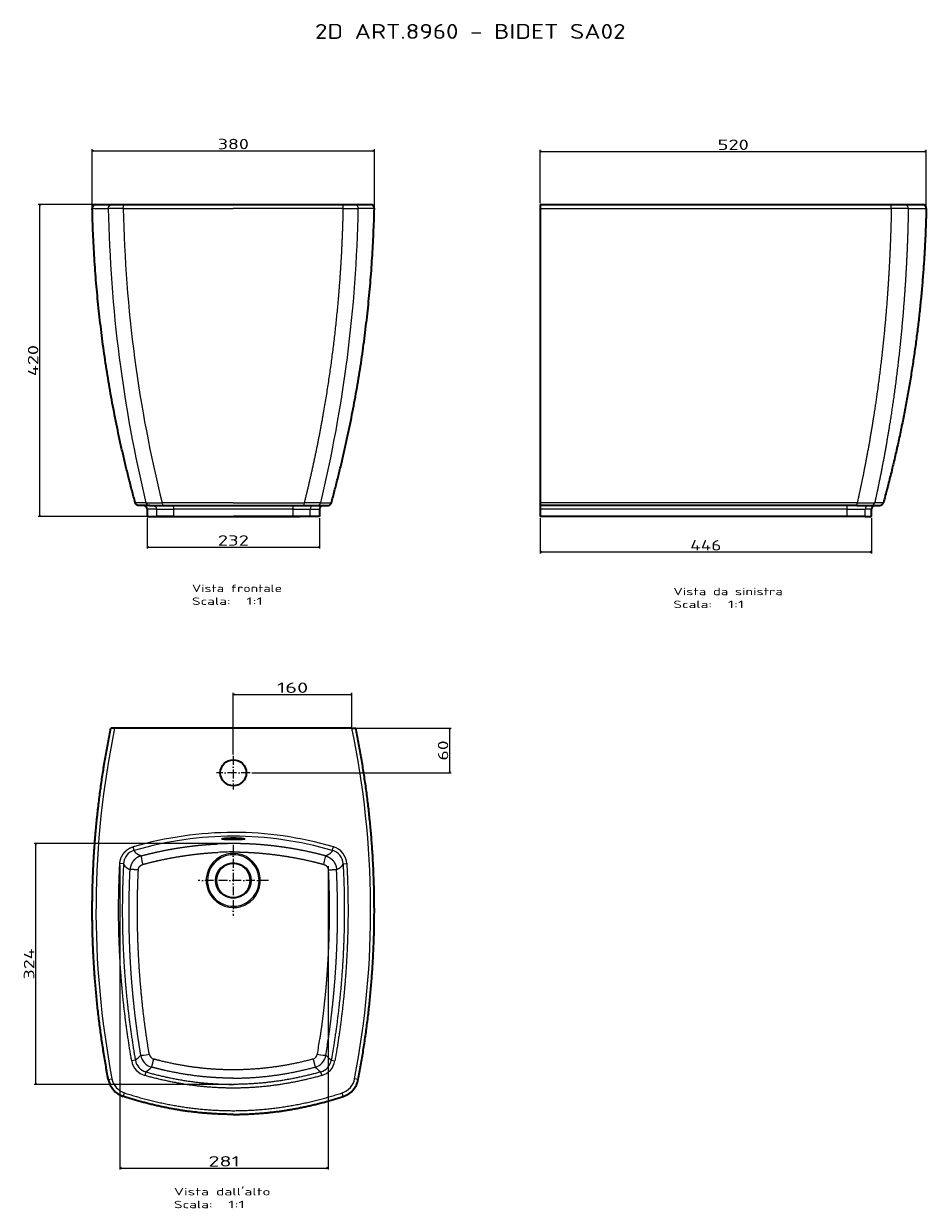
# Model space of a CAD drawing. Extents: x 50 to 1266, y 13 to 1608.
import ezdxf
from ezdxf.enums import TextEntityAlignment as Align

# ---------------------------------------------------------------- set-up
doc = ezdxf.new("R2010")
doc.units = 0
doc.linetypes.add('DASHDOT', pattern=[18.5, 12, -3, 0.5, -3])
doc.layers.get('0').update_dxf_attribs({"lineweight": 13})
doc.styles.get("Standard").update_dxf_attribs({"font": 'isocp.shx'})
doc.dimstyles.get("Standard").update_dxf_attribs({"dimtxt": 2.5, "dimasz": 2.5, "dimexe": 1.25, "dimexo": 0.625, "dimtad": 1, "dimcen": 2.5, "dimadec": 0, "dimazin": 0, "dimtfac": 1, "dimtmove": 0, "dimatfit": 0, "dimfxl": 0, "dimarcsym": 0})

# ---------------------------------------------------------------- blocks, each defined once
blk = doc.blocks.new('*D')
at = {"color": 7, "lineweight": 13}
for p, q in [((142.8, 1361.4), (142.8, 1439.1)), ((142.8, 1437.1), (522.6, 1437.1)), ((522.6, 1361.4), (522.6, 1439.1)), ((745.9, 1366.5), (745.9, 1438.1)), ((745.9, 1436.1), (1265.8, 1436.1)), ((1265.8, 1361.4), (1265.8, 1438.1)), ((184.1, 1364.5), (70.1, 1364.5)), ((72.1, 944.5), (72.1, 1364.5)), ((241.3, 944.5), (70.1, 944.5)), ((216.7, 942.5), (216.7, 901.4)), ((448.8, 942.5), (448.8, 901.4)), ((745.9, 942.5), (745.9, 894.9)), ((1191.9, 942.5), (1191.9, 894.9)), ((216.7, 903.4), (448.8, 903.4)), ((745.9, 896.9), (1191.9, 896.9)), ((332.7, 624.4), (332.7, 707.2)), ((332.7, 705.2), (492.5, 705.2)), ((492.5, 661.7), (492.5, 707.2)), ((494.5, 659.7), (626.1, 659.7)), ((624.1, 599.7), (624.1, 659.7)), ((357.5, 599.7), (626.1, 599.7)), ((330.7, 504.3), (64.7, 504.3)), ((66.7, 180.2), (66.7, 504.3)), ((179.9, 475.4), (179.9, 65.6)), ((460.5, 474), (460.5, 65.6)), ((330.7, 180.2), (64.7, 180.2)), ((179.9, 67.6), (460.5, 67.6))]:
    blk.add_line(p, q, dxfattribs=at)
for points in [[(144.8, 1437.6), (142.8, 1437.1), (144.8, 1436.5)], [(520.7, 1436.5), (522.6, 1437.1), (520.7, 1437.6)], [(747.8, 1436.6), (745.9, 1436.1), (747.8, 1435.6)], [(1263.8, 1435.6), (1265.8, 1436.1), (1263.8, 1436.6)], [(72.6, 1362.6), (72.1, 1364.5), (71.6, 1362.6)], [(71.6, 946.4), (72.1, 944.5), (72.6, 946.4)], [(218.6, 904), (216.7, 903.4), (218.6, 902.9)], [(446.8, 902.9), (448.8, 903.4), (446.8, 904)], [(747.8, 897.5), (745.9, 896.9), (747.8, 896.4)], [(1190, 896.4), (1191.9, 896.9), (1190, 897.5)], [(334.7, 705.7), (332.7, 705.2), (334.7, 704.6)], [(490.6, 704.6), (492.5, 705.2), (490.6, 705.7)], [(624.6, 657.8), (624.1, 659.7), (623.5, 657.8)], [(623.5, 601.6), (624.1, 599.7), (624.6, 601.6)], [(67.2, 502.4), (66.7, 504.3), (66.2, 502.4)], [(66.2, 182.2), (66.7, 180.2), (67.2, 182.2)], [(181.9, 68.1), (179.9, 67.6), (181.9, 67.1)], [(458.6, 67.1), (460.5, 67.6), (458.6, 68.1)]]:
    blk.add_lwpolyline(points, dxfattribs=at)
for s, p, p2 in [('380', (311.7, 1439.1), (353.7, 1439.1)), ('520', (984.8, 1438.1), (1026.8, 1438.1)), ('232', (311.7, 905.4), (353.7, 905.4)), ('446', (947.9, 898.9), (989.9, 898.9)), ('160', (391.6, 707.2), (433.6, 707.2)), ('281', (299.2, 69.6), (341.3, 69.6))]:
    blk.add_text(s, height=14, dxfattribs=at).set_placement(p, p2, align=Align.FIT)
for s, p, p2 in [('420', (70.1, 1133.5), (70.1, 1175.5)), ('60', (622.1, 616.2), (622.1, 643.2)), ('324', (64.7, 321.3), (64.7, 363.3))]:
    blk.add_text(s, height=14, rotation=90, dxfattribs=at).set_placement(p, p2, align=Align.FIT)
blk = doc.blocks.new('BLOCK41')
at = {"color": 7, "lineweight": 13}
for s, p, p2 in [('Vista frontale', (-55.7, -362.5), (65.7, -362.5)), ('Scala:', (-55.7, -379.8), (-3.7, -379.8)), ('  1:1', (-3.7, -379.8), (39.7, -379.8))]:
    blk.add_text(s, height=10, dxfattribs=at).set_placement(p, p2, align=Align.FIT)
blk = doc.blocks.new('BLOCK42')
at = {"color": 7, "lineweight": 13}
blk.add_text('2D ART.8960 - BIDET SA02 ', height=20, dxfattribs=at).set_placement((110, 382.2), (543.7, 382.2), align=Align.FIT)
blk = doc.blocks.new('BLOCK43')
at = {"color": 7, "lineweight": 13}
for p, q in [((-189.9, 153.9), (-168.3, 153.9)), ((-148.1, 153.9), (0, 153.9)), ((148.1, 153.9), (0, 153.9)), ((189.9, 153.9), (168.3, 153.9)), ((-103.6, -251), (-80.1, -251)), ((0, -242.3), (-95.8, -242.3)), ((0, -251), (-80.1, -251)), ((0, -242.3), (95.8, -242.3)), ((80.1, -251), (0, -251)), ((80.1, -251), (103.6, -251))]:
    blk.add_line(p, q, dxfattribs=at)
at = {"color": 7, "lineweight": 35, "ltscale": 0.004406}
blk.add_line((-184.9, 159), (-184.7, 159), dxfattribs=at)
at = {"color": 7, "lineweight": 35}
for p, q in [((-184.7, 159), (-163.4, 159)), ((-146.6, 159), (0, 159)), ((0, 159), (146.6, 159)), ((163.4, 159), (184.9, 159)), ((-94.7, -246), (0, -246)), ((0, -246), (94.7, -246)), ((-116.1, -261), (-89.4, -261)), ((-80.1, -261), (-103.6, -261)), ((-89.4, -261), (89.4, -261)), ((-80.1, -261), (0, -261)), ((80.1, -261), (0, -261)), ((103.6, -261), (80.1, -261)), ((116, -261), (89.4, -261))]:
    blk.add_line(p, q, dxfattribs=at)
at = {"color": 7, "lineweight": 35, "ltscale": 0.419941}
for p, q in [((-163.4, 159), (-146.6, 159)), ((146.6, 159), (163.4, 159))]:
    blk.add_line(p, q, dxfattribs=at)
at = {"color": 7, "lineweight": 13, "ltscale": 0.361916}
blk.add_line((-117.6, -242.3), (-132.1, -242.3), dxfattribs=at)
at = {"color": 7, "lineweight": 35, "ltscale": 0.360394}
blk.add_line((-112.8, -246), (-127.2, -246), dxfattribs=at)
at = {"color": 7, "lineweight": 13, "ltscale": 0.311881}
for p, q in [((-103.6, -251), (-116.1, -251)), ((103.6, -251), (116, -251))]:
    blk.add_line(p, q, dxfattribs=at)
at = {"color": 7, "lineweight": 35, "ltscale": 0.25}
for p, q in [((-116.1, -251), (-116.1, -261)), ((116, -251), (116, -261))]:
    blk.add_line(p, q, dxfattribs=at)
at = {"color": 7, "lineweight": 35, "ltscale": 0.454106}
for p, q in [((-112.8, -246), (-94.7, -246)), ((94.7, -246), (112.8, -246))]:
    blk.add_line(p, q, dxfattribs=at)
at = {"color": 7, "lineweight": 13, "ltscale": 0.25}
for p, q in [((-103.6, -251), (-103.6, -261)), ((-80.1, -261), (-80.1, -251)), ((80.1, -251), (80.1, -261)), ((103.6, -261), (103.6, -251))]:
    blk.add_line(p, q, dxfattribs=at)
at = {"color": 7, "lineweight": 35, "ltscale": 0.360381}
blk.add_line((112.8, -246), (127.2, -246), dxfattribs=at)
at = {"color": 7, "lineweight": 13, "ltscale": 0.361917}
blk.add_line((117.6, -242.3), (132.1, -242.3), dxfattribs=at)
at = {"color": 7, "lineweight": 35}
for centre, start, end in [((-184.9, 154), 90.0113, 181.3079), ((184.9, 154), 358.6921, 90), ((-121.1, -251), 0.0013, 89.8343), ((121.1, -251), 90.1657, 179.9987)]:
    blk.add_arc(centre, 5, start, end, dxfattribs=at)
at = {"color": 7, "lineweight": 13}
for centre, major_axis, ratio, start_param, end_param in [((3456, 751.9), (3541.4, 1110.6), 0.695721, 2.941237, 3.094844), ((1570.7, 410.1), (-1041.1, -1560.1), 0.876964, 5.384104, 5.611152), ((-3486.1, 758.3), (3572.3, -1114.4), 0.692945, 0.045515, 0.198486), ((-112.8, -241), (0, -5), 0.987574, 4.97983, 6.283591), ((-94.7, -241), (0, -5), 0.234304, 4.979422, 6.283185), ((-81.1, -251), (0, 5), 0.205455, 4.712389, 6.283185), ((94.7, -241), (0, -5), 0.234311, 0.000001, 1.303762), ((108.5, -251), (0, 5), 0.989119, 0, 1.570796), ((112.8, -241), (0, -5), 0.987574, 6.282806, 7.586567)]:
    blk.add_ellipse(centre, major_axis=major_axis, ratio=ratio, start_param=start_param, end_param=end_param, dxfattribs=at)
at = {"color": 7, "lineweight": 35}
for points, knots in [([(-132.1, -242.3), (-133.5, -236.9), (-136.4, -226.1), (-140.6, -209.9), (-144.6, -193.6), (-148.5, -177.3), (-152.2, -161), (-155.7, -144.6), (-159, -128.2), (-162.2, -111.8), (-165.2, -95.4), (-168, -79), (-170.7, -62.5), (-173.2, -46), (-175.5, -29.5), (-177.6, -12.9), (-179.6, 3.7), (-181.4, 20.2), (-183.1, 36.9), (-184.6, 53.5), (-185.9, 70.2), (-187, 86.9), (-188, 103.6), (-188.8, 120.3), (-189.5, 137.1), (-189.8, 148.3), (-189.9, 153.9)], [0, 0, 0, 0, 16.79992, 33.580642, 50.343883, 67.09136, 83.824799, 100.545928, 117.256481, 133.958193, 150.652803, 167.342052, 184.027683, 200.711438, 217.395064, 234.080303, 250.7689, 267.462598, 284.163136, 300.872255, 317.591692, 334.323179, 351.068446, 367.829219, 384.607218, 401.404157, 401.404157, 401.404157, 401.404157]), ([(132.1, -242.3), (133.5, -236.9), (136.4, -226.1), (140.6, -209.9), (144.6, -193.6), (148.5, -177.3), (152.2, -161), (155.7, -144.6), (159, -128.2), (162.2, -111.8), (165.2, -95.4), (168, -79), (170.7, -62.5), (173.2, -46), (175.5, -29.5), (177.6, -12.9), (179.6, 3.7), (181.4, 20.2), (183.1, 36.9), (184.6, 53.5), (185.9, 70.2), (187, 86.9), (188, 103.6), (188.8, 120.3), (189.5, 137.1), (189.8, 148.3), (189.9, 153.9)], [0, 0, 0, 0, 16.79992, 33.580642, 50.343883, 67.09136, 83.824799, 100.545928, 117.256481, 133.958193, 150.652803, 167.342052, 184.027683, 200.711438, 217.395064, 234.080303, 250.7689, 267.462598, 284.163136, 300.872255, 317.591692, 334.323179, 351.068446, 367.829219, 384.607218, 401.404157, 401.404157, 401.404157, 401.404157]), ([(-127, -246), (-127.3, -246), (-127.9, -246), (-128.7, -245.8), (-129.4, -245.6), (-130, -245.2), (-130.6, -244.8), (-131.1, -244.2), (-131.5, -243.7), (-131.8, -243), (-132, -242.6), (-132.1, -242.3)], [0, 0, 0, 0, 0.919767, 1.643453, 2.367139, 3.090824, 3.81451, 4.538195, 5.261886, 5.985572, 6.709258, 6.709258, 6.709258, 6.709258]), ([(127, -246), (127.3, -246), (127.9, -246), (128.7, -245.8), (129.4, -245.6), (130, -245.2), (130.6, -244.8), (131.1, -244.2), (131.5, -243.7), (131.8, -243), (132, -242.6), (132.1, -242.3)], [0, 0, 0, 0, 0.919767, 1.643453, 2.367139, 3.090824, 3.81451, 4.538195, 5.261886, 5.985572, 6.709258, 6.709258, 6.709258, 6.709258])]:
    blk.add_open_spline(points, degree=3, knots=knots, dxfattribs=at)
at = {"color": 7, "lineweight": 13}
for points, knots in [([(-168.3, 153.9), (-168.3, 154.4), (-168.2, 154.8), (-168.1, 155.3), (-167.8, 156.2), (-167.3, 157), (-167, 157.4), (-166.3, 158.1), (-165.5, 158.6), (-165, 158.7), (-164.4, 158.9), (-163.8, 159), (-163.7, 159), (-163.5, 159), (-163.4, 159)], [0, 0, 0, 0, 0, 0, 3.425056, 3.425056, 3.425056, 6.84494, 6.84494, 6.84494, 10.252247, 10.252247, 10.252247, 11.325665, 11.325665, 11.325665, 11.325665, 11.325665, 11.325665]), ([(-148.1, 153.9), (-152, 153.9), (-155.8, 153.9), (-159.4, 153.9), (-163.8, 153.9), (-166.8, 153.9), (-167.4, 153.9), (-167.9, 153.9), (-168.3, 153.9)], [0, 0, 0, 0, 0, 0, 27.524376, 27.524376, 27.524376, 36.848934, 36.848934, 36.848934, 36.848934, 36.848934, 36.848934]), ([(-148.1, 153.9), (-148.1, 154.8), (-148.1, 155.7), (-147.9, 156.6), (-147.7, 157.8), (-147.2, 158.6), (-147.1, 158.8), (-146.9, 158.9), (-146.7, 159), (-146.7, 159), (-146.6, 159), (-146.6, 159)], [0, 0, 0, 0, 0, 0, 6.516716, 6.516716, 6.516716, 9.277495, 9.277495, 9.277495, 9.984755, 9.984755, 9.984755, 9.984755, 9.984755, 9.984755]), ([(95.8, -242.3), (105.7, -202.9), (114.4, -163.1), (122, -123), (134.5, -44), (142.6, 35.8), (145.5, 75.1), (147.3, 114.4), (148.1, 153.9)], [0, 0, 0, 0, 0, 0, 290.465766, 290.465766, 290.465766, 569.047781, 569.047781, 569.047781, 569.047781, 569.047781, 569.047781]), ([(148.1, 153.9), (148.1, 154.8), (148.1, 155.7), (147.9, 156.6), (147.7, 157.8), (147.2, 158.6), (147.1, 158.8), (146.9, 158.9), (146.7, 159), (146.7, 159), (146.6, 159), (146.6, 159)], [0, 0, 0, 0, 0, 0, 6.49929, 6.49929, 6.49929, 9.249527, 9.249527, 9.249527, 9.952691, 9.952691, 9.952691, 9.952691, 9.952691, 9.952691]), ([(148.1, 153.9), (152.1, 153.9), (155.9, 153.9), (159.5, 153.9), (163.9, 153.9), (166.8, 153.9), (167.4, 153.9), (167.9, 153.9), (168.3, 153.9)], [0, 0, 0, 0, 0, 0, 28.943988, 28.943988, 28.943988, 39.017699, 39.017699, 39.017699, 39.017699, 39.017699, 39.017699]), ([(168.3, 153.9), (168.3, 154.4), (168.2, 154.8), (168.1, 155.3), (167.8, 156.2), (167.3, 157), (167, 157.4), (166.3, 158.1), (165.5, 158.6), (165, 158.7), (164.4, 158.9), (163.8, 159), (163.7, 159), (163.5, 159), (163.4, 159)], [0, 0, 0, 0, 0, 0, 3.416787, 3.416787, 3.416787, 6.82839, 6.82839, 6.82839, 10.227386, 10.227386, 10.227386, 11.297879, 11.297879, 11.297879, 11.297879, 11.297879, 11.297879]), ([(-117.6, -242.3), (-117.1, -242.4), (-116.3, -242.5), (-115.2, -242.5), (-111.4, -242.6), (-106.4, -242.6), (-103, -242.5), (-99.4, -242.4), (-95.8, -242.3)], [0, 0, 0, 0, 0, 0, 14.43084, 14.43084, 14.43084, 40.214478, 40.214478, 40.214478, 40.214478, 40.214478, 40.214478]), ([(-108.5, -246), (-108.1, -246), (-107.6, -246.1), (-107.1, -246.2), (-106.2, -246.5), (-105.5, -247), (-105.1, -247.3), (-104.5, -248), (-104, -248.9), (-103.8, -249.3), (-103.7, -249.9), (-103.6, -250.5), (-103.6, -250.7), (-103.6, -250.8), (-103.6, -251)], [0, 0, 0, 0, 0, 0, 3.35045, 3.35045, 3.35045, 6.709866, 6.709866, 6.709866, 10.076858, 10.076858, 10.076858, 11.149149, 11.149149, 11.149149, 11.149149, 11.149149, 11.149149]), ([(81.1, -246), (81, -246), (80.9, -246.1), (80.8, -246.2), (80.5, -246.7), (80.3, -247.5), (80.2, -248.1), (80.1, -249.1), (80.1, -250.1), (80.1, -250.4), (80.1, -250.7), (80.1, -251)], [0, 0, 0, 0, 0, 0, 2.588696, 2.588696, 2.588696, 7.474016, 7.474016, 7.474016, 9.697414, 9.697414, 9.697414, 9.697414, 9.697414, 9.697414]), ([(117.6, -242.3), (117.1, -242.4), (116.3, -242.5), (115.2, -242.5), (111.4, -242.6), (106.4, -242.6), (103, -242.5), (99.4, -242.4), (95.8, -242.3)], [0, 0, 0, 0, 0, 0, 14.43084, 14.43084, 14.43084, 40.214478, 40.214478, 40.214478, 40.214478, 40.214478, 40.214478])]:
    blk.add_open_spline(points, degree=5, knots=knots, dxfattribs=at)
blk = doc.blocks.new('BLOCK44')
at = {"color": 7, "lineweight": 13}
for s, p, p2 in [("Vista dall'alto", (-80, -423.9), (50.1, -423.9)), ('Scala:', (-80, -441.2), (-28, -441.2)), ('  1:1', (-28, -441.2), (15.4, -441.2))]:
    blk.add_text(s, height=10, dxfattribs=at).set_placement(p, p2, align=Align.FIT)
blk = doc.blocks.new('BLOCK45')
at = {"color": 7, "linetype": 'DASHDOT', "lineweight": 13}
for p, q in [((0, 47.5), (0, -47.5)), ((47.5, 0), (-47.5, 0))]:
    blk.add_line(p, q, dxfattribs=at)
blk = doc.blocks.new('BLOCK46')
at = {"color": 7, "linetype": 'DASHDOT', "lineweight": 13}
for p, q in [((0, 167.75), (0, 122.25)), ((22.75, 145), (-22.75, 145))]:
    blk.add_line(p, q, dxfattribs=at)
blk = doc.blocks.new('BLOCK47')
at = {"color": 7, "lineweight": 35, "ltscale": 0.127588}
blk.add_line((-159.8, 205), (-164.9, 205), dxfattribs=at)
at = {"color": 7, "lineweight": 35}
blk.add_line((159.8, 205), (-159.8, 205), dxfattribs=at)
at = {"color": 7, "lineweight": 35, "ltscale": 0.127587}
blk.add_line((159.8, 205), (164.9, 205), dxfattribs=at)
at = {"color": 7, "lineweight": 13, "ltscale": 0.124696}
for p, q in [((-133.3, 40.6), (-134.7, 45.4)), ((133.3, 40.6), (134.7, 45.4))]:
    blk.add_line(p, q, dxfattribs=at)
at = {"color": 7, "lineweight": 13, "ltscale": 0.124966}
for p, q in [((-147.8, 22.4), (-152.8, 22.7)), ((147.8, 22.4), (152.8, 22.7)), ((-131.9, -241.9), (-136.8, -242.8)), ((131.9, -241.9), (136.8, -242.8)), ((-117.6, -257.7), (-119, -262.6)), ((117.6, -257.7), (119, -262.6))]:
    blk.add_line(p, q, dxfattribs=at)
at = {"color": 7, "lineweight": 13, "ltscale": 0.124968}
for p, q in [((-168.3, -267.8), (-163.4, -266.9)), ((168.3, -267.8), (163.4, -266.9))]:
    blk.add_line(p, q, dxfattribs=at)
at = {"color": 7, "lineweight": 13, "ltscale": 0.125}
for p, q in [((-148.1, -290.7), (-146.6, -286)), ((148.1, -290.7), (146.6, -286))]:
    blk.add_line(p, q, dxfattribs=at)
at = {"color": 7, "lineweight": 35}
blk.add_circle((0, 145), 17.5, dxfattribs=at)
at = {"color": 7, "lineweight": 13}
blk.add_circle((0, 0), 24, dxfattribs=at)
for centre, radius, start, end in [((0, -425.9), 475.5, 89.9984, 92.5153), ((0, 0), 36.5, 118.6478, 270.0001), ((0.2, -368.3), 406.7, 90.0313, 92.9469), ((0, 0), 36.5, 89.9971, 118.6501), ((0, 0), 34.7, 89.9966, 118.6501), ((0, 0), 36.5, 298.6485, 90.0005), ((0, 0), 34.7, 359.9997, 90.0002), ((0, 0), 34.7, 118.6461, 180.0016), ((0, 0), 34.7, 298.646, 0.0016), ((0, 0), 34.7, 179.9995, 270.0004), ((0, 0), 34.7, 269.9966, 298.6501), ((0, 0), 36.5, 269.998, 298.6492), ((-1075.3, -37.2), 1204.7, 350.5984, 351.6031), ((-1066.2, -39.8), 1206.7, 350.674, 351.686), ((-1955.2, 1774.2), 2718.3, 312.1239, 312.3311), ((-104.9, -232), 20, 189.7054, 254.6049), ((-105.3, -232.7), 7.93, 189.31, 254.9112), ((105.3, -232.7), 7.93, 285.089, 350.6898), ((104.9, -232), 20, 285.3951, 350.2945), ((1958.6, 1778), 2723.4, 227.6692, 227.876), ((-112.2, -238.5), 25, 189.8689, 254.1652), ((-112.2, -238.5), 20, 189.8632, 254.171), ((-2181.4, 2098.9), 3132.6, 311.2082, 311.389), ((2134.6, 2045.7), 3061.7, 228.6091, 228.7941), ((112.2, -238.5), 20, 285.829, 350.1368), ((112.2, -238.5), 25, 285.8347, 350.1311), ((-138.8, -262.2), 25, 190.7434, 251.9189), ((138.8, -262.2), 25, 288.0811, 349.2565)]:
    blk.add_arc(centre, radius, start, end, dxfattribs=at)
at = {"color": 7, "lineweight": 35}
for centre, radius, start, end in [((0, 0), 23, 360, 180), ((0, 0), 23, 180, 360.0001), ((-138.8, -262.2), 30, 190.7438, 251.9186), ((138.8, -262.2), 30, 288.0814, 349.2562)]:
    blk.add_arc(centre, radius, start, end, dxfattribs=at)
at = {"color": 7, "lineweight": 13}
for centre, major_axis, ratio, start_param, end_param in [((114911, -28.1), (115095.9, 12), 0.101919, 3.120695, 3.160923), ((-107366.3, -29.9), (107551.2, -10.2), 0.105433, 6.263188, 6.304803), ((-10.7, -40925), (-10.8, -40989.6), 0.107115, 3.141621, 3.172307), ((38.3, -21204.6), (39.2, -21269.3), 0.148682, 3.098718, 3.141319), ((-68.8, -37368.6), (-69.7, -37428.2), 0.111485, 3.1418, 3.173752), ((68.8, -37368.6), (69.7, -37428.2), 0.111485, 3.109433, 3.141385), ((-127.8, 21.3), (5.3, -19.4), 0.996445, 3.152701, 4.390045), ((-121.2, 21.5), (3.1, -11.6), 0.05578, 3.211518, 4.686255), ((121.2, 21.5), (-3.1, -11.6), 0.05578, 1.596931, 3.071665), ((127.8, 21.3), (-5.3, -19.4), 0.996445, 1.89314, 3.130485), ((127.8, 21.3), (-6.7, -24.1), 0.997618, 1.896051, 3.133352), ((-112.8, -233.3), (11.8, 1.9), 0.050385, 3.246069, 4.67693), ((112.8, -233.3), (11.8, -1.9), 0.050387, 4.747843, 6.178728)]:
    blk.add_ellipse(centre, major_axis=major_axis, ratio=ratio, start_param=start_param, end_param=end_param, dxfattribs=at)
at = {"color": 7, "lineweight": 35}
blk.add_ellipse((0, 55.9), major_axis=(15, 0), ratio=0.069756, start_param=6.283185, end_param=6.284595, dxfattribs=at)
at = {"color": 7, "lineweight": 13}
for points, knots in [([(-164.9, 205), (-172.2, 169), (-178.3, 132.7), (-183, 96.2), (-188.8, 32.4), (-190.3, -31.5), (-190.2, -58.7), (-188.3, -117.1), (-182.9, -175.3), (-179, -206.3), (-174.1, -237.1), (-168.3, -267.8)], [0, 0, 0, 0, 0, 0, 257.786367, 257.786367, 257.786367, 448.269344, 448.269344, 448.269344, 667.125463, 667.125463, 667.125463, 667.125463, 667.125463, 667.125463]), ([(-124.3, 33.1), (-120.2, 34.2), (-116.1, 35.2), (-112, 36.2), (-101.8, 38.6), (-91.7, 40.7), (-85.7, 41.9), (-76.1, 43.5), (-66.7, 44.9), (-63.2, 45.4), (-56.3, 46.3), (-49.6, 47), (-46.3, 47.4), (-38.7, 48.1), (-31.7, 48.6), (-27.9, 48.8), (-24.3, 49), (-20.9, 49.2)], [0, 0, 0, 0, 0, 0, 26.544164, 26.544164, 26.544164, 65.690162, 65.690162, 65.690162, 89.743625, 89.743625, 89.743625, 114.392971, 114.392971, 114.392971, 149.155028, 149.155028, 149.155028, 149.155028, 149.155028, 149.155028]), ([(124.3, 33.1), (120.2, 34.2), (116, 35.2), (111.8, 36.3), (101.5, 38.7), (91.1, 40.8), (84.9, 42), (74.9, 43.7), (65.3, 45.1), (61.6, 45.6), (55.1, 46.4), (48.9, 47.1), (46.1, 47.4), (40.3, 47.9), (34.8, 48.4), (32, 48.6), (24.5, 49), (17.7, 49.3), (13.7, 49.5), (8.5, 49.6), (3.6, 49.6), (2.4, 49.6), (1.2, 49.6), (0, 49.6)], [0, 0, 0, 0, 0, 0, 25.663046, 25.663046, 25.663046, 64.097341, 64.097341, 64.097341, 87.68738, 87.68738, 87.68738, 106.878291, 106.878291, 106.878291, 128.959508, 128.959508, 128.959508, 167.821702, 167.821702, 167.821702, 180.212517, 180.212517, 180.212517, 180.212517, 180.212517, 180.212517]), ([(-152.8, 22.7), (-152.6, 25.1), (-152.2, 27.5), (-151.5, 29.9), (-149.5, 34.4), (-146.4, 38.3), (-144.7, 40), (-141.7, 42.4), (-138.4, 44.1), (-137.2, 44.6), (-136, 45), (-134.7, 45.4)], [0, 0, 0, 0, 0, 0, 17.383766, 17.383766, 17.383766, 34.73085, 34.73085, 34.73085, 43.875111, 43.875111, 43.875111, 43.875111, 43.875111, 43.875111]), ([(-124.3, 33.1), (-126, 32.6), (-127.7, 31.9), (-129.2, 31.1), (-131.9, 29.3), (-134.2, 27), (-135.1, 25.8), (-136.4, 23.9), (-137.4, 21.8), (-137.7, 20.9), (-138.1, 19.8), (-138.4, 18.7), (-138.5, 18.4), (-138.7, 17.5), (-138.8, 16.6), (-138.9, 16), (-139, 15.4), (-139, 14.8)], [0, 0, 0, 0, 0, 0, 10.971932, 10.971932, 10.971932, 20.14565, 20.14565, 20.14565, 25.658199, 25.658199, 25.658199, 27.49724, 27.49724, 27.49724, 31.412892, 31.412892, 31.412892, 31.412892, 31.412892, 31.412892]), ([(-121.9, 21.6), (-114.8, 23.6), (-107.7, 25.3), (-100.7, 27), (-89.4, 29.4), (-78.5, 31.3), (-74.4, 32), (-65, 33.5), (-56.4, 34.7), (-51.7, 35.3), (-43.1, 36.2), (-35.6, 36.9), (-32.2, 37.2), (-27.8, 37.5), (-23.8, 37.7), (-22.7, 37.8), (-21.7, 37.8), (-20.7, 37.9)], [0, 0, 0, 0, 0, 0, 59.987606, 59.987606, 59.987606, 98.405044, 98.405044, 98.405044, 150.028833, 150.028833, 150.028833, 201.537016, 201.537016, 201.537016, 220.666191, 220.666191, 220.666191, 220.666191, 220.666191, 220.666191]), ([(0, 38.4), (3.3, 38.4), (6.6, 38.4), (10, 38.3), (15.8, 38.1), (22.2, 37.8), (24.8, 37.6), (30.5, 37.3), (37, 36.8), (40.6, 36.4), (48.1, 35.7), (56.6, 34.7), (60.9, 34.1), (71.4, 32.6), (82.7, 30.6), (89.3, 29.4), (99.8, 27.2), (110.5, 24.6), (114.3, 23.7), (118.1, 22.7), (121.9, 21.6)], [0, 0, 0, 0, 0, 0, 69.354181, 69.354181, 69.354181, 112.444933, 112.444933, 112.444933, 158.348837, 158.348837, 158.348837, 201.476747, 201.476747, 201.476747, 258.07815, 258.07815, 258.07815, 289.302656, 289.302656, 289.302656, 289.302656, 289.302656, 289.302656]), ([(124.3, 33.1), (126, 32.6), (127.7, 31.9), (129.2, 31.1), (132.1, 29.1), (134.6, 26.5), (135.6, 25.1), (137.3, 22.3), (138.3, 19.3), (138.7, 17.8), (138.9, 16.3), (139, 14.8), (139, 14.8), (139, 14.8), (139, 14.8)], [0, 0, 0, 0, 0, 0, 11.007595, 11.007595, 11.007595, 22.040407, 22.040407, 22.040407, 31.331928, 31.331928, 31.331928, 31.461291, 31.461291, 31.461291, 31.461291, 31.461291, 31.461291]), ([(-147.8, 22.4), (-147.5, 21.5), (-147.1, 20.6), (-146.5, 19.7), (-145.2, 18.3), (-143.4, 17), (-142.5, 16.4), (-141.3, 15.8), (-139.9, 15.1), (-139.6, 15), (-139.3, 14.9), (-139, 14.8)], [0, 0, 0, 0, 0, 0, 69.260697, 69.260697, 69.260697, 124.812241, 124.812241, 124.812241, 138.731492, 138.731492, 138.731492, 138.731492, 138.731492, 138.731492]), ([(-127.8, 14.3), (-127.8, 15.3), (-127.6, 16.3), (-127.2, 17.2), (-126.4, 18.6), (-125.3, 19.8), (-124.9, 20.2), (-124.2, 20.6), (-123.5, 21), (-123.3, 21.1), (-122.9, 21.3), (-122.5, 21.4), (-122.3, 21.5), (-122.1, 21.6), (-121.9, 21.6)], [0, 0, 0, 0, 0, 0, 9.080578, 9.080578, 9.080578, 14.56943, 14.56943, 14.56943, 16.411233, 16.411233, 16.411233, 18.245894, 18.245894, 18.245894, 18.245894, 18.245894, 18.245894]), ([(121.9, 21.6), (122.9, 21.4), (123.8, 20.9), (124.7, 20.4), (126.2, 19), (127.2, 17.2), (127.6, 16.3), (127.8, 15.3), (127.8, 14.3), (127.8, 14.3), (127.8, 14.3), (127.8, 14.3)], [0, 0, 0, 0, 0, 0, 8.99073, 8.99073, 8.99073, 17.766587, 17.766587, 17.766587, 17.875431, 17.875431, 17.875431, 17.875431, 17.875431, 17.875431]), ([(139, 14.8), (140.5, 15.4), (141.8, 16), (143, 16.7), (145.1, 18.1), (146.5, 19.7), (147.1, 20.6), (147.5, 21.5), (147.8, 22.4)], [0, 0, 0, 0, 0, 0, 69.679802, 69.679802, 69.679802, 139.230393, 139.230393, 139.230393, 139.230393, 139.230393, 139.230393]), ([(-124.6, -235.3), (-126.4, -224.2), (-128.2, -213), (-129.7, -201.7), (-132, -183.8), (-134, -165.9), (-134.6, -159.3), (-136.1, -144), (-137.3, -128.8), (-137.9, -120.3), (-138.8, -104.1), (-139.5, -88), (-139.8, -80.4), (-140.2, -65.7), (-140.4, -51.1), (-140.4, -44.1), (-140.3, -28), (-140, -12.1), (-139.8, -3.1), (-139.4, 5.8), (-139, 14.8)], [0, 0, 0, 0, 0, 0, 77.71091, 77.71091, 77.71091, 123.795932, 123.795932, 123.795932, 183.040143, 183.040143, 183.040143, 236.875349, 236.875349, 236.875349, 287.969364, 287.969364, 287.969364, 354.823623, 354.823623, 354.823623, 354.823623, 354.823623, 354.823623]), ([(-127.8, 14.3), (-130, 14.4), (-132.2, 14.5), (-134.3, 14.6), (-136.8, 14.7), (-138.4, 14.8), (-138.7, 14.8), (-138.9, 14.8), (-139, 14.8)], [0, 0, 0, 0, 0, 0, 15.623138, 15.623138, 15.623138, 20.810763, 20.810763, 20.810763, 20.810763, 20.810763, 20.810763]), ([(-113.2, -234), (-115.4, -220.7), (-117.4, -207.3), (-119.2, -193.8), (-122.2, -169.8), (-124.5, -145.8), (-125.4, -135.2), (-126.6, -119.2), (-127.5, -103.4), (-127.7, -98.1), (-128.3, -85.6), (-128.7, -73.3), (-128.9, -66.3), (-129.1, -52.5), (-129.2, -38.9), (-129.1, -32.1), (-129, -18.7), (-128.6, -5.5), (-128.4, 1.1), (-128.1, 7.7), (-127.8, 14.3)], [0, 0, 0, 0, 0, 0, 110.559706, 110.559706, 110.559706, 197.978748, 197.978748, 197.978748, 243.499049, 243.499049, 243.499049, 304.691367, 304.691367, 304.691367, 366.955757, 366.955757, 366.955757, 429.535434, 429.535434, 429.535434, 429.535434, 429.535434, 429.535434]), ([(127.8, 14.3), (128.3, 5), (128.6, -4.3), (128.9, -13.6), (129.2, -31.7), (129.1, -50.2), (129, -59.3), (128.7, -76), (128, -93.1), (127.6, -100.9), (126.8, -114.6), (125.9, -128.5), (125.4, -134.5), (124.4, -147), (123.1, -159.6), (122.4, -166.1), (121, -179.5), (119.3, -192.8), (118.4, -199.6), (117.4, -206.4), (116.4, -213.1)], [0, 0, 0, 0, 0, 0, 85.528776, 85.528776, 85.528776, 164.381829, 164.381829, 164.381829, 229.714278, 229.714278, 229.714278, 279.009389, 279.009389, 279.009389, 332.603093, 332.603093, 332.603093, 388.43442, 388.43442, 388.43442, 388.43442, 388.43442, 388.43442]), ([(127.8, 14.3), (130, 14.4), (132.2, 14.5), (134.3, 14.6), (136.8, 14.7), (138.4, 14.8), (138.7, 14.8), (138.9, 14.8), (139, 14.8)], [0, 0, 0, 0, 0, 0, 15.598261, 15.598261, 15.598261, 20.772005, 20.772005, 20.772005, 20.772005, 20.772005, 20.772005]), ([(127.9, -214.3), (129.2, -205.3), (130.4, -196.4), (131.5, -187.5), (133.6, -169.6), (135.4, -151.8), (136.2, -143), (137.4, -127.7), (138.3, -112.6), (138.7, -106.3), (139.4, -92.2), (139.9, -78.3), (140.1, -70.6), (140.3, -57.5), (140.4, -44.5), (140.4, -39.1), (140.3, -25), (140, -11), (139.7, -2.4), (139.4, 6.2), (139, 14.8)], [0, 0, 0, 0, 0, 0, 62.025341, 62.025341, 62.025341, 123.413896, 123.413896, 123.413896, 167.502362, 167.502362, 167.502362, 221.738618, 221.738618, 221.738618, 261.06439, 261.06439, 261.06439, 324.612437, 324.612437, 324.612437, 324.612437, 324.612437, 324.612437]), ([(-107.4, -240.4), (-108, -242.5), (-108.5, -244.6), (-109.1, -246.6), (-109.7, -249.1), (-110.1, -250.6), (-110.2, -250.9), (-110.2, -251.1), (-110.2, -251.2)], [0, 0, 0, 0, 0, 0, 15.563919, 15.563919, 15.563919, 20.701384, 20.701384, 20.701384, 20.701384, 20.701384, 20.701384]), ([(0, -266.1), (-0.2, -266.1), (-0.4, -266.1), (-0.6, -266.1), (-1, -266.1), (-1.4, -266.1), (-1.7, -266.1), (-17.3, -266.1), (-32.8, -265.3), (-48.2, -263.7), (-69.9, -260.5), (-91.3, -256), (-97.7, -254.5), (-104, -252.9), (-110.2, -251.2)], [0, 0, 0, 0, 0, 0, 1.427833, 1.427833, 1.427833, 2.633827, 2.633827, 2.633827, 111.096567, 111.096567, 111.096567, 156.761139, 156.761139, 156.761139, 156.761139, 156.761139, 156.761139]), ([(0, -254.9), (-0.5, -254.9), (-1, -254.9), (-1.6, -254.9), (-2.6, -254.9), (-3.7, -254.9), (-4.2, -254.9), (-22, -254.7), (-39.9, -253.5), (-57.1, -251.4), (-77.5, -247.8), (-97.7, -242.9), (-100.9, -242.1), (-104.2, -241.3), (-107.4, -240.4)], [0, 0, 0, 0, 0, 0, 4.004911, 4.004911, 4.004911, 8.009823, 8.009823, 8.009823, 140.863659, 140.863659, 140.863659, 166.446872, 166.446872, 166.446872, 166.446872, 166.446872, 166.446872]), ([(107.4, -240.4), (108, -242.5), (108.5, -244.6), (109.1, -246.6), (109.7, -249.1), (110.1, -250.6), (110.2, -250.9), (110.2, -251.1), (110.2, -251.2)], [0, 0, 0, 0, 0, 0, 15.572791, 15.572791, 15.572791, 20.715226, 20.715226, 20.715226, 20.715226, 20.715226, 20.715226])]:
    blk.add_open_spline(points, degree=5, knots=knots, dxfattribs=at)
at = {"color": 7, "lineweight": 35}
for points, degree, knots in [([(-168.3, -267.8), (-169.5, -261.3), (-171.9, -248.3), (-175.1, -228.7), (-178, -209), (-180.7, -189.3), (-183, -169.6), (-184.9, -149.8), (-186.6, -130), (-187.9, -110.2), (-188.9, -90.3), (-189.6, -70.5), (-189.9, -50.6), (-189.9, -30.7), (-189.6, -10.8), (-188.9, 9), (-188, 28.9), (-186.7, 48.7), (-185.1, 68.4), (-183.1, 88), (-180.9, 107.6), (-178.3, 127.2), (-175.4, 146.7), (-172.2, 166.2), (-168.7, 185.6), (-166.2, 198.6), (-164.9, 205)], 3, [0, 0, 0, 0, 19.863234, 39.727267, 59.592307, 79.458537, 99.326107, 119.195119, 139.065619, 158.937584, 178.810904, 198.685373, 218.56067, 238.436336, 258.311726, 278.186261, 298.059566, 317.931446, 337.673729, 357.414585, 377.154116, 396.892451, 416.629713, 436.365982, 456.101266, 475.835466, 475.835466, 475.835466, 475.835466]), ([(168.3, -267.8), (169.5, -261.3), (171.9, -248.3), (175.1, -228.7), (178, -209), (180.7, -189.3), (183, -169.6), (184.9, -149.8), (186.6, -130), (187.9, -110.2), (188.9, -90.3), (189.6, -70.5), (189.9, -50.6), (189.9, -30.7), (189.6, -10.8), (188.9, 9), (188, 28.9), (186.7, 48.7), (185.1, 68.4), (183.1, 88), (180.9, 107.6), (178.3, 127.2), (175.4, 146.7), (172.2, 166.2), (168.7, 185.6), (166.2, 198.6), (164.9, 205)], 3, [0, 0, 0, 0, 19.863234, 39.727267, 59.592307, 79.458537, 99.326107, 119.195119, 139.065619, 158.937584, 178.810904, 198.685373, 218.56067, 238.436336, 258.311726, 278.18626, 298.059566, 317.931446, 337.673729, 357.414585, 377.154116, 396.892451, 416.629713, 436.365982, 456.101265, 475.835466, 475.835466, 475.835466, 475.835466]), ([(-15, 55.9), (-15, 56.1), (-14.8, 56.2), (-14.3, 56.3), (-12.3, 56.7), (-8.8, 57), (-5.9, 57.2), (-3, 57.2), (0, 57.2)], 5, [0, 0, 0, 0, 0, 0, 11.54761, 11.54761, 11.54761, 37.241278, 37.241278, 37.241278, 37.241278, 37.241278, 37.241278]), ([(0, 55.1), (-2.6, 55.1), (-5.2, 55.2), (-7.7, 55.2), (-11.2, 55.3), (-13.6, 55.5), (-14.3, 55.6), (-14.8, 55.7), (-15, 55.9), (-15, 55.9), (-15, 55.9), (-15, 55.9)], 5, [0, 0, 0, 0, 0, 0, 22.475751, 22.475751, 22.475751, 34.99361, 34.99361, 34.99361, 37.264256, 37.264256, 37.264256, 37.264256, 37.264256, 37.264256]), ([(0, 57.2), (2.3, 57.2), (4.6, 57.2), (6.8, 57.1), (10.3, 56.9), (12.9, 56.6), (13.7, 56.4), (14.6, 56.2), (14.9, 56.1), (15, 56), (15, 56), (15, 55.9)], 5, [0, 0, 0, 0, 0, 0, 19.961305, 19.961305, 19.961305, 33.121807, 33.121807, 33.121807, 37.237977, 37.237977, 37.237977, 37.237977, 37.237977, 37.237977]), ([(15, 55.9), (15, 55.8), (14.8, 55.7), (14.4, 55.7), (13.4, 55.5), (11.9, 55.4), (11.1, 55.3), (9.5, 55.3), (7.7, 55.2), (6.9, 55.2), (5.1, 55.2), (3.2, 55.2), (2.1, 55.1), (1.1, 55.1), (0, 55.1)], 5, [0, 0, 0, 0, 0, 0, 10.586726, 10.586726, 10.586726, 20.320667, 20.320667, 20.320667, 28.072163, 28.072163, 28.072163, 37.360225, 37.360225, 37.360225, 37.360225, 37.360225, 37.360225]), ([(0, -314.9), (-2.1, -314.9), (-6.3, -314.9), (-12.6, -314.7), (-18.9, -314.5), (-25.2, -314.2), (-31.4, -313.8), (-37.7, -313.3), (-44, -312.8), (-50.2, -312.1), (-56.5, -311.4), (-62.7, -310.6), (-68.9, -309.7), (-75.1, -308.7), (-81.3, -307.6), (-87.5, -306.5), (-93.6, -305.2), (-99.8, -303.9), (-105.9, -302.5), (-112, -301.1), (-118.1, -299.5), (-124.1, -297.9), (-130.2, -296.2), (-136.2, -294.5), (-142.2, -292.6), (-146.1, -291.4), (-148.1, -290.7)], 3, [0, 0, 0, 0, 6.291107, 12.582434, 18.873774, 25.164904, 31.455576, 37.745522, 44.03451, 50.322347, 56.608872, 62.893949, 69.177472, 75.459357, 81.739542, 88.017988, 94.294676, 100.569604, 106.842789, 113.114268, 119.384091, 125.65233, 131.919071, 138.18442, 144.448501, 150.711456, 150.711456, 150.711456, 150.711456]), ([(0, -314.9), (2.1, -314.9), (6.3, -314.9), (12.6, -314.7), (18.9, -314.5), (25.2, -314.2), (31.4, -313.8), (37.7, -313.3), (44, -312.8), (50.2, -312.1), (56.5, -311.4), (62.7, -310.6), (68.9, -309.7), (75.1, -308.7), (81.3, -307.6), (87.5, -306.5), (93.6, -305.2), (99.8, -303.9), (105.9, -302.5), (112, -301.1), (118.1, -299.5), (124.1, -297.9), (130.2, -296.2), (136.2, -294.5), (142.2, -292.6), (146.1, -291.4), (148.1, -290.7)], 3, [0, 0, 0, 0, 6.291107, 12.582434, 18.873774, 25.164904, 31.455576, 37.745522, 44.03451, 50.322347, 56.608872, 62.893949, 69.177472, 75.459357, 81.739542, 88.017988, 94.294676, 100.569604, 106.842789, 113.114268, 119.384091, 125.65233, 131.919071, 138.18442, 144.448501, 150.711454, 150.711454, 150.711454, 150.711454])]:
    blk.add_open_spline(points, degree=degree, knots=knots, dxfattribs=at)
at = {"color": 7, "lineweight": 13}
for points in [[(-124.3, 33.1), (-127.4, 34.2), (-129.8, 35.5), (-131.6, 37), (-132.8, 38.7), (-133.3, 40.6)], [(133.3, 40.6), (132.8, 38.7), (131.6, 37), (129.8, 35.5), (127.4, 34.2), (124.3, 33.1)], [(-136.8, -242.8), (-146, -190.3), (-152.2, -137.3), (-155.5, -84), (-155.6, -30.6), (-152.8, 22.7)], [(-147.8, 22.4), (-150.6, -30.6), (-150.5, -83.8), (-147.2, -136.9), (-141, -189.6), (-131.9, -241.9)], [(147.8, 22.4), (150.6, -30.6), (150.5, -83.8), (147.2, -136.9), (141, -189.6), (131.9, -241.9)], [(152.8, 22.7), (155.6, -30.6), (155.5, -84), (152.2, -137.3), (146, -190.3), (136.8, -242.8)], [(107.4, -240.4), (86.4, -246.1), (65, -250.5), (43.4, -253.4), (21.7, -254.9), (0, -254.9)], [(0, -266.1), (22.3, -266.1), (44.6, -264.6), (66.8, -261.5), (88.7, -257), (110.2, -251.2)], [(0, -279.5), (-24.1, -279.5), (-48.2, -277.7), (-72.2, -274.2), (-95.8, -269.1), (-119, -262.6)], [(-117.6, -257.7), (-94.7, -264.3), (-71.4, -269.3), (-47.7, -272.7), (-23.8, -274.5), (0, -274.5)], [(117.6, -257.7), (94.7, -264.3), (71.4, -269.3), (47.7, -272.7), (23.8, -274.5), (0, -274.5)], [(119, -262.6), (95.8, -269.1), (72.2, -274.2), (48.2, -277.7), (24.1, -279.5), (0, -279.5)], [(-146.6, -286), (-118.2, -295.2), (-89.2, -302.4), (-59.7, -307.4), (-29.8, -309.9), (0, -309.9)], [(0, -309.9), (29.8, -309.9), (59.7, -307.4), (89.2, -302.4), (118.2, -295.2), (146.6, -286)]]:
    blk.add_open_spline(points, degree=5, dxfattribs=at)
blk = doc.blocks.new('BLOCK48')
at = {"color": 7, "lineweight": 13}
for s, p, p2 in [('Vista da sinistra', (-25.7, -366.8), (121.7, -366.8)), ('Scala:', (-25.7, -384.1), (26.3, -384.1)), ('  1:1', (26.3, -384.1), (69.7, -384.1))]:
    blk.add_text(s, height=10, dxfattribs=at).set_placement(p, p2, align=Align.FIT)
blk = doc.blocks.new('BLOCK49')
at = {"color": 7, "lineweight": 35}
for p, q in [((-205, 159), (266.9, 159)), ((-205, 153.9), (-205, -242.3)), ((286, 159), (309.9, 159)), ((221.2, -246), (-205, -246)), ((207.7, -261), (-205, -261)), ((207.7, -261), (-205, -261)), ((232.6, -261), (207.7, -261)), ((232.6, -261), (207.7, -261))]:
    blk.add_line(p, q, dxfattribs=at)
at = {"color": 7, "lineweight": 35, "ltscale": 0.127853}
blk.add_line((-205, 159), (-205, 153.9), dxfattribs=at)
at = {"color": 7, "lineweight": 13}
for p, q in [((-205, 153.9), (267.8, 153.9)), ((290.7, 153.9), (314.9, 153.9)), ((221.9, -242.3), (-205, -242.3)), ((207.7, -251), (-205, -251)), ((207.7, -251), (232.6, -251))]:
    blk.add_line(p, q, dxfattribs=at)
at = {"color": 7, "lineweight": 35, "ltscale": 0.477485}
blk.add_line((266.9, 159), (286, 159), dxfattribs=at)
at = {"color": 7, "lineweight": 35, "ltscale": 0.092017}
blk.add_line((-205, -242.3), (-205, -246), dxfattribs=at)
at = {"color": 7, "lineweight": 35, "ltscale": 0.125}
blk.add_line((-205, -246), (-205, -251), dxfattribs=at)
at = {"color": 7, "lineweight": 35, "ltscale": 0.25}
for p, q in [((-205, -251), (-205, -261)), ((241, -261), (241, -251))]:
    blk.add_line(p, q, dxfattribs=at)
at = {"color": 7, "lineweight": 13, "ltscale": 0.25}
for p, q in [((207.7, -251), (207.7, -261)), ((232.6, -261), (232.6, -251))]:
    blk.add_line(p, q, dxfattribs=at)
at = {"color": 7, "lineweight": 35, "ltscale": 0.491337}
blk.add_line((221.2, -246), (240.8, -246), dxfattribs=at)
at = {"color": 7, "lineweight": 13, "ltscale": 0.210536}
blk.add_line((241, -251), (232.6, -251), dxfattribs=at)
at = {"color": 7, "lineweight": 35, "ltscale": 0.285805}
blk.add_line((240.8, -246), (252.2, -246), dxfattribs=at)
at = {"color": 7, "lineweight": 13, "ltscale": 0.289161}
blk.add_line((257.1, -242.3), (245.5, -242.3), dxfattribs=at)
at = {"color": 7, "lineweight": 35, "ltscale": 0.210536}
blk.add_line((232.6, -261), (241, -261), dxfattribs=at)
blk.add_line((232.6, -261), (241, -261), dxfattribs=at)
at = {"color": 7, "lineweight": 35}
for centre, start, end in [((309.9, 154), 358.6921, 90), ((246, -251), 90, 180), ((252.2, -241), 270, 344.7008)]:
    blk.add_arc(centre, 5, start, end, dxfattribs=at)
at = {"color": 7, "lineweight": 13}
for centre, major_axis, ratio, start_param, end_param in [((221.2, -241), (0, -5), 0.157136, 0.000001, 1.30376), ((237.5, -251), (0, 5), 0.978667, 6.283185, 7.853982), ((240.8, -241), (0, -5), 0.972161, 6.283036, 7.586799)]:
    blk.add_ellipse(centre, major_axis=major_axis, ratio=ratio, start_param=start_param, end_param=end_param, dxfattribs=at)
for points, knots in [([(267.8, 153.9), (267.1, 115), (265.5, 76.2), (263.1, 37.5), (257.3, -29.7), (248.7, -96.4), (244.5, -124.7), (237.7, -165.3), (229.8, -205.6), (227.3, -217.9), (224.6, -230.1), (221.9, -242.3)], [0, 0, 0, 0, 0, 0, 274.750126, 274.750126, 274.750126, 478.92461, 478.92461, 478.92461, 568.531212, 568.531212, 568.531212, 568.531212, 568.531212, 568.531212]), ([(290.7, 153.9), (290, 114.7), (288.5, 75.6), (286, 36.7), (280, -33.8), (270.9, -103.7), (266.2, -135), (259.3, -175.2), (251.3, -215.2), (249.4, -224.3), (247.5, -233.3), (245.5, -242.3)], [0, 0, 0, 0, 0, 0, 276.620915, 276.620915, 276.620915, 502.251084, 502.251084, 502.251084, 568.466955, 568.466955, 568.466955, 568.466955, 568.466955, 568.466955]), ([(267.8, 153.9), (267.8, 154.7), (267.8, 155.4), (267.7, 156.2), (267.6, 157.3), (267.4, 158.2), (267.3, 158.4), (267.2, 158.7), (267, 158.9), (267, 159), (266.9, 159), (266.9, 159)], [0, 0, 0, 0, 0, 0, 5.513493, 5.513493, 5.513493, 8.35364, 8.35364, 8.35364, 9.894872, 9.894872, 9.894872, 9.894872, 9.894872, 9.894872]), ([(290.7, 153.9), (289.7, 153.9), (288.4, 153.9), (286.8, 153.9), (282.4, 153.9), (277.3, 153.9), (274.2, 153.9), (271, 153.9), (267.8, 153.9)], [0, 0, 0, 0, 0, 0, 15.839091, 15.839091, 15.839091, 38.340784, 38.340784, 38.340784, 38.340784, 38.340784, 38.340784]), ([(290.7, 153.9), (290.7, 154.4), (290.7, 154.8), (290.6, 155.3), (290.3, 156.2), (289.8, 157), (289.5, 157.4), (288.8, 158.1), (288, 158.6), (287.6, 158.7), (287, 158.9), (286.4, 159), (286.2, 159), (286.1, 159), (286, 159)], [0, 0, 0, 0, 0, 0, 3.422375, 3.422375, 3.422375, 6.823869, 6.823869, 6.823869, 10.190219, 10.190219, 10.190219, 11.239893, 11.239893, 11.239893, 11.239893, 11.239893, 11.239893]), ([(208.4, -246), (208.4, -246), (208.3, -246), (208.2, -246.1), (208.1, -246.4), (208, -246.9), (207.9, -247.4), (207.8, -248.3), (207.7, -249.3), (207.7, -249.9), (207.7, -250.4), (207.7, -251)], [0, 0, 0, 0, 0, 0, 1.963564, 1.963564, 1.963564, 5.650463, 5.650463, 5.650463, 9.667184, 9.667184, 9.667184, 9.667184, 9.667184, 9.667184]), ([(221.9, -242.3), (225.9, -242.4), (229.8, -242.5), (233.7, -242.6), (238.9, -242.6), (242.9, -242.5), (244, -242.4), (244.9, -242.4), (245.5, -242.3)], [0, 0, 0, 0, 0, 0, 28.074997, 28.074997, 28.074997, 41.104841, 41.104841, 41.104841, 41.104841, 41.104841, 41.104841])]:
    blk.add_open_spline(points, degree=5, knots=knots, dxfattribs=at)
at = {"color": 7, "lineweight": 35}
blk.add_open_spline([(314.9, 153.9), (313.1, 73.5), (306.4, -6.6), (294.8, -86.1), (278.3, -164.8), (257.1, -242.3)], degree=5, dxfattribs=at)

msp = doc.modelspace()

# ---------------------------------------------------------------- linework, layer by layer
at = {"color": 7, "lineweight": 5}
for p in [(142.828, 1359.38), (522.61, 1359.38), (1265.774, 1359.38), (332.719, 504.33), (179.939, 477.35), (485.498, 477.35), (332.719, 180.229)]:
    msp.add_point(p, dxfattribs=at)

# ---------------------------------------------------------------- block references
at = {"lineweight": 0}
for name, p in [('BLOCK42', (332.719, 1205.494)), ('BLOCK43', (332.719, 1205.494)), ('BLOCK49', (950.883, 1205.494)), ('BLOCK41', (332.719, 1205.494)), ('BLOCK48', (950.883, 1205.494)), ('BLOCK47', (332.719, 454.695)), ('BLOCK46', (332.719, 454.695)), ('BLOCK45', (332.719, 454.695)), ('BLOCK44', (332.719, 454.695))]:
    msp.add_blockref(name, p, dxfattribs=at)

# ---------------------------------------------------------------- dimensions: what is measured, and where the dimension line sits
at = {"color": 0, "lineweight": 0}
for base, p1, p2, angle, middle, dimtype in [((72.084, 944.494), (186.149, 1364.494), (243.278, 944.494), 269.998569, (72.084, 1154.494), 160), ((522.61, 1437.052), (142.828, 1359.38), (522.61, 1359.38), 359.998092, (332.719, 1437.052), 160), ((216.669, 903.441), (448.769, 944.494), (216.669, 944.494), 180, (332.719, 903.441), 161), ((66.724, 504.33), (332.719, 180.229), (332.719, 504.33), 89.999523, (66.724, 342.279), 160), ((179.939, 67.618), (460.547, 475.984), (179.939, 477.35), 179.999046, (320.243, 67.618), 160), ((332.719, 705.154), (492.505, 659.695), (332.719, 622.445), 179.999046, (412.612, 705.154), 160), ((624.065, 599.695), (492.505, 659.695), (355.469, 599.695), 269.998569, (624.065, 629.695), 160), ((745.883, 896.942), (1191.933, 944.494), (745.883, 944.494), 180, (968.908, 896.942), 161), ((1265.774, 1436.094), (745.883, 1364.494), (1265.774, 1359.38), 359.998092, (1005.828, 1436.094), 160)]:
    dim = msp.add_linear_dim(base=base, p1=p1, p2=p2, angle=angle, dimstyle='Standard', dxfattribs=at)
    dim.commit()
    dim.dimension.update_dxf_attribs({"geometry": '*D', "text_midpoint": middle, "dimtype": dimtype})

doc.saveas('drawing.dxf')
